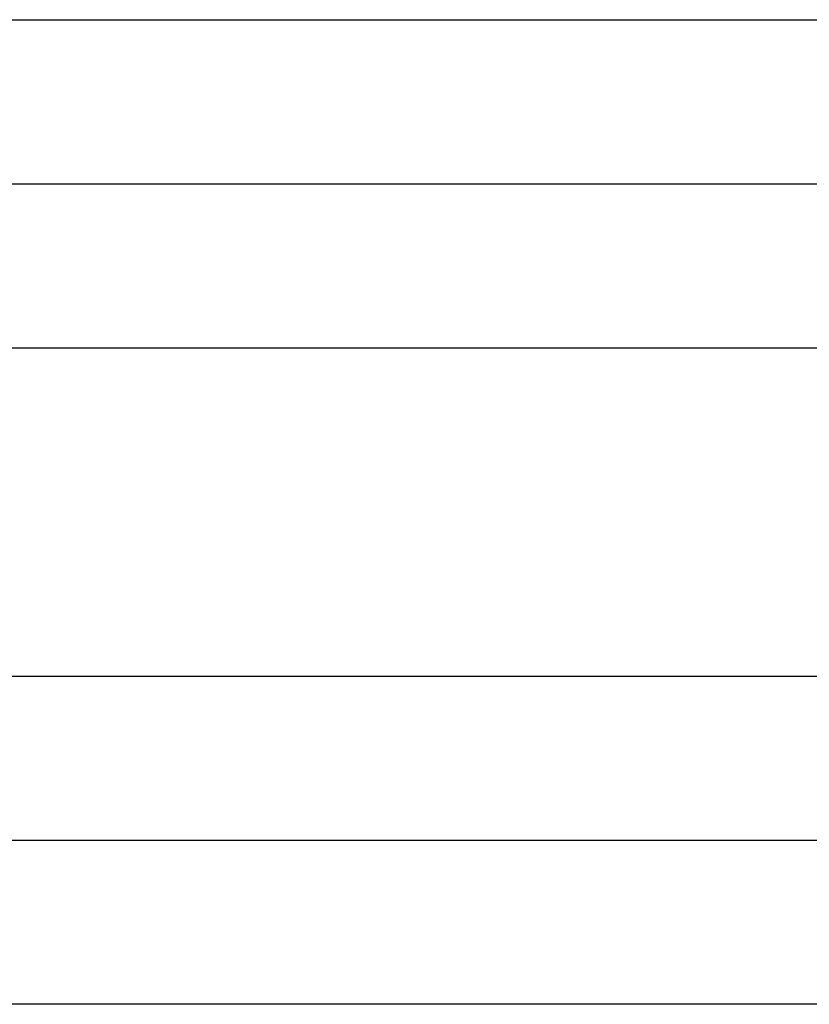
# Model space of a CAD drawing. Header units: inches. Extents: x -280 to 281, y -205 to 205.
# Tile 24 of 46: x 66.66 to 69.06, y -3.38 to -0.38. Entities that reach past the tile are written whole.
import ezdxf

# ---------------------------------------------------------------- set-up
doc = ezdxf.new("R2010")
doc.units = ezdxf.units.IN

# ---------------------------------------------------------------- blocks, each defined once
blk = doc.blocks.new('5222013350_00_G23_G27_BF_B3_B14_Motor_Bgr_63_EEXDe_1_1__9', base_point=(-96.5, -49.2509))
at = {"color": 7, "linetype": 'Continuous'}
for p, q in [((131.5, -1.7509), (166, -1.7509)), ((131.5, -5.7509), (166, -5.7509))]:
    blk.add_line(p, q, dxfattribs=at)
at = {"color": 8, "linetype": 'Continuous'}
for points, knots in [([(131.4996, -0.7509), (131.5232, -0.7509), (131.5705, -0.7509), (137.3442, -0.7509), (148.8207, -0.7509), (160.2736, -0.7509), (166, -0.7509)], [0, 0, 0, 0, 0.070953, 0.141853, 17.321142, 34.500431, 34.500431, 34.500431, 34.500431]), ([(131.5002, -2.7509), (131.5238, -2.7509), (131.5708, -2.7509), (137.3443, -2.7509), (148.8207, -2.7509), (160.2736, -2.7509), (166, -2.7509)], [0, 0, 0, 0, 0.070572, 0.141174, 17.320464, 34.499753, 34.499753, 34.499753, 34.499753]), ([(131.5004, -4.7509), (131.5239, -4.7509), (131.5709, -4.7509), (137.3443, -4.7509), (148.8207, -4.7509), (160.2736, -4.7509), (166, -4.7509)], [0, 0, 0, 0, 0.070479, 0.14101, 17.3203, 34.499589, 34.499589, 34.499589, 34.499589]), ([(166, -6.7509), (160.2736, -6.7509), (148.8207, -6.7509), (137.3443, -6.7509), (131.5707, -6.7509), (131.5235, -6.7509), (131.4999, -6.7509)], [0, 0, 0, 0, 17.179289, 34.358579, 34.429322, 34.500075, 34.500075, 34.500075, 34.500075])]:
    blk.add_open_spline(points, degree=3, knots=knots, dxfattribs=at)
blk = doc.blocks.new('5222013350_00_G23_G27_BF_B3_B14_Motor_Bgr_63_EEXDe_1__10', base_point=(-96.5, -49.2509))
blk.add_blockref('5222013350_00_G23_G27_BF_B3_B14_Motor_Bgr_63_EEXDe_1_1__9', (-96.5, -49.2509))
blk = doc.blocks.new('VordansichtA_von_', base_point=(60.25, 50))
blk.add_blockref('5222013350_00_G23_G27_BF_B3_B14_Motor_Bgr_63_EEXDe_1__10', (-96.5, -49.2509))

msp = doc.modelspace()

# ---------------------------------------------------------------- block references
at = {"xscale": 0.5, "yscale": 0.5, "zscale": 0.5}
msp.add_blockref('VordansichtA_von_', (30.125, 25), dxfattribs=at)

doc.saveas('drawing.dxf')
